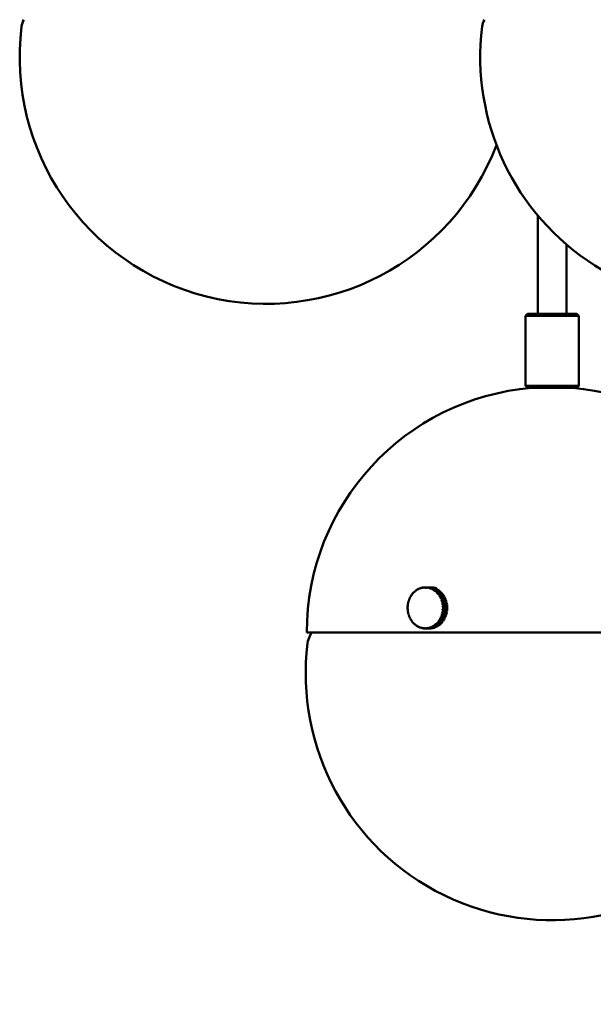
# Model space of a CAD drawing. Header units: millimetres. Extents: x 849 to 4035, y 828 to 3843.
# Tile 28 of 105: x 1979 to 2118, y 1456 to 1695. Entities that reach past the tile are written whole.
import ezdxf

# ---------------------------------------------------------------- set-up
doc = ezdxf.new("R2010")
doc.units = ezdxf.units.MM
doc.header["$LTSCALE"] = 15
doc.layers.add('Widoczne (ISO)', color=7, linetype='Continuous', lineweight=50)
doc.layers.add('Wymiar (ISO)', color=7, linetype='Continuous', lineweight=18)
doc.styles.add('Tekst notatki (ISO)', font='tahoma.ttf')
doc.dimstyles.new('Domyślne (ISO)', dxfattribs={"dimscale": 15, "dimtxt": 3, "dimasz": 3, "dimexe": 3.175, "dimexo": 0, "dimgap": 0.762, "dimtad": 1, "dimdec": 1, "dimlfac": 0.03937, "dimrnd": 1e-08, "dimzin": 0, "dimdsep": 46, "dimtxsty": 'Tekst notatki (ISO)', "dimblk": 'Filled-1', "dimcen": 0.09, "dimdle": 10, "dimse1": 1, "dimse2": 1, "dimclrd": 256, "dimclre": 256, "dimclrt": 256, "dimadec": 0, "dimazin": 0, "dimtfac": 0.666667, "dimtmove": 0, "dimatfit": 3, "dimfxl": 1, "dimtolj": 1, "dimlwd": 15, "dimlwe": 15, "dimarcsym": 0})

# ---------------------------------------------------------------- blocks, each defined once
blk = doc.blocks.new('Filled-1')
at = {"color": 0}
for p, q in [((0, 0), (-1, 0.25)), ((-1, 0.25), (-1, -0.25)), ((-1, 0), (0, 0)), ((-1, -0.25), (0, 0))]:
    blk.add_line(p, q, dxfattribs=at)
at = {"color": 0, "flags": 128}
blk.add_lwpolyline([(-1, -0.25), (0, 0), (-1, 0.25), (-1, -0.25)], dxfattribs=at)
at = {"color": 0}
blk.add_solid([(-1, -0.25), (0, 0), (-1, 0.25), (-1, -0.25)], dxfattribs=at)
blk = doc.blocks.new('*D8')
at = {"layer": 'Defpoints', "color": 0, "transparency": 16777216}
for p in [(1978.86, 1686.06), (2593.48, 1686.06), (2593.48, 903.19)]:
    blk.add_point(p, dxfattribs=at)
at = {"layer": 'Wymiar (ISO)', "lineweight": 15, "transparency": 16777216}
blk.add_line((2023.86, 903.19), (2548.48, 903.19), dxfattribs=at)
at = {"layer": 'Wymiar (ISO)', "lineweight": 15, "transparency": 16777216, "xscale": 45, "yscale": 45, "zscale": 45, "rotation": 180}
blk.add_blockref('Filled-1', (1978.86, 903.19), dxfattribs=at)
at = {"layer": 'Wymiar (ISO)', "lineweight": 15, "transparency": 16777216, "xscale": 45, "yscale": 45, "zscale": 45}
blk.add_blockref('Filled-1', (2593.48, 903.19), dxfattribs=at)
at = {"layer": 'Wymiar (ISO)', "lineweight": 18, "transparency": 16777216, "insert": (2193.95, 1037.52), "char_height": 45, "attachment_point": 1, "style": 'Tekst notatki (ISO)'}
blk.add_mtext('\\A1;24.8\\P63 mm', dxfattribs=at)

msp = doc.modelspace()

# ---------------------------------------------------------------- linework, layer by layer
at = {"layer": 'Widoczne (ISO)'}
for p, q in [((2104.98, 1647.54), (2104.98, 1623.6)), ((2111.98, 1640.47), (2111.98, 1623.6)), ((2102.48, 1623.6), (2101.98, 1623.1)), ((2114.98, 1623.1), (2101.98, 1623.1)), ((2101.98, 1623.1), (2101.98, 1606.1)), ((2102.48, 1623.6), (2114.48, 1623.6)), ((2114.48, 1623.6), (2114.98, 1623.1)), ((2114.98, 1623.1), (2114.98, 1606.1)), ((2101.98, 1606.1), (2114.98, 1606.1)), ((2102.48, 1605.6), (2101.98, 1606.1)), ((2114.48, 1605.6), (2102.48, 1605.6)), ((2114.48, 1605.6), (2114.98, 1606.1)), ((2074.08, 1554.96), (2074.13, 1554.96)), ((2074.29, 1555.27), (2074.35, 1555.27)), ((2074.52, 1555.57), (2074.58, 1555.57)), ((2074.77, 1555.83), (2074.84, 1555.83)), ((2075.03, 1556.08), (2075.1, 1556.08)), ((2075.31, 1556.3), (2075.39, 1556.3)), ((2075.61, 1556.5), (2075.68, 1556.5)), ((2075.92, 1556.66), (2075.99, 1556.66)), ((2076.23, 1556.8), (2076.31, 1556.8)), ((2076.56, 1556.91), (2076.64, 1556.91)), ((2076.89, 1556.99), (2076.97, 1556.99)), ((2077.23, 1557.04), (2077.31, 1557.04)), ((2077.57, 1557.06), (2078.57, 1557.06)), ((2078.66, 1557.06), (2077.66, 1557.06)), ((2077.91, 1557.05), (2078.91, 1557.05)), ((2079, 1557.04), (2078, 1557.04)), ((2078.25, 1557.01), (2079.25, 1557.01)), ((2079.33, 1556.99), (2078.33, 1556.99)), ((2078.57, 1557.06), (2078.57, 1557.06)), ((2078.58, 1556.93), (2079.58, 1556.93)), ((2078.59, 1556.84), (2078.61, 1556.84)), ((2079.67, 1556.91), (2078.67, 1556.91)), ((2078.89, 1556.74), (2078.94, 1556.74)), ((2078.91, 1557.05), (2078.91, 1557.04)), ((2078.91, 1556.83), (2079.91, 1556.83)), ((2079.99, 1556.8), (2078.99, 1556.8)), ((2079.12, 1557.06), (2079.11, 1557.06)), ((2079.2, 1556.61), (2079.26, 1556.61)), ((2079.23, 1556.7), (2080.23, 1556.7)), ((2079.25, 1557.01), (2079.25, 1556.99)), ((2080.31, 1556.66), (2079.31, 1556.66)), ((2079.5, 1556.45), (2079.57, 1556.45)), ((2079.54, 1556.54), (2080.54, 1556.54)), ((2079.58, 1556.93), (2079.58, 1556.91)), ((2080.62, 1556.49), (2079.62, 1556.49)), ((2079.78, 1556.26), (2079.88, 1556.26)), ((2079.84, 1556.35), (2080.84, 1556.35)), ((2079.91, 1556.83), (2079.9, 1556.8)), ((2080.91, 1556.29), (2079.91, 1556.29)), ((2080.06, 1556.05), (2080.17, 1556.05)), ((2080.12, 1556.13), (2081.12, 1556.13)), ((2081.19, 1556.07), (2080.19, 1556.07)), ((2080.23, 1556.7), (2080.22, 1556.66)), ((2080.32, 1555.82), (2080.44, 1555.82)), ((2080.39, 1555.89), (2081.39, 1555.89)), ((2081.46, 1555.83), (2080.46, 1555.83)), ((2080.54, 1556.54), (2080.52, 1556.49)), ((2080.56, 1555.56), (2081.58, 1555.56)), ((2080.64, 1555.63), (2081.64, 1555.63)), ((2081.7, 1555.56), (2080.7, 1555.56)), ((2080.79, 1555.28), (2081.81, 1555.28)), ((2080.84, 1556.35), (2080.81, 1556.29)), ((2080.88, 1555.34), (2081.88, 1555.34)), ((2081.93, 1555.27), (2080.93, 1555.27)), ((2081, 1554.98), (2082.02, 1554.98)), ((2081.12, 1556.13), (2081.08, 1556.07)), ((2081.09, 1555.04), (2082.09, 1555.04)), ((2082.14, 1554.95), (2081.14, 1554.95)), ((2081.39, 1555.89), (2081.34, 1555.83)), ((2081.64, 1555.63), (2081.58, 1555.56)), ((2081.58, 1555.56), (2081.58, 1555.56)), ((2081.88, 1555.34), (2081.81, 1555.28)), ((2081.81, 1555.28), (2081.82, 1555.27)), ((2082.09, 1555.04), (2082.02, 1554.98)), ((2082.02, 1554.98), (2082.03, 1554.95)), ((2073.33, 1552.8), (2073.36, 1552.8)), ((2073.39, 1553.19), (2073.42, 1553.19)), ((2073.48, 1553.56), (2073.51, 1553.56)), ((2073.59, 1553.93), (2073.63, 1553.93)), ((2073.73, 1554.29), (2073.77, 1554.29)), ((2073.9, 1554.64), (2073.94, 1554.64)), ((2081.19, 1554.66), (2082.21, 1554.66)), ((2081.28, 1554.71), (2082.28, 1554.71)), ((2082.32, 1554.63), (2081.32, 1554.63)), ((2081.35, 1554.33), (2082.37, 1554.33)), ((2081.45, 1554.37), (2082.45, 1554.37)), ((2082.49, 1554.28), (2081.49, 1554.28)), ((2081.49, 1553.98), (2082.51, 1553.98)), ((2081.59, 1554.02), (2082.59, 1554.02)), ((2081.61, 1553.62), (2082.63, 1553.62)), ((2082.63, 1553.92), (2081.63, 1553.92)), ((2081.7, 1553.25), (2082.73, 1553.25)), ((2081.71, 1553.65), (2082.71, 1553.65)), ((2082.74, 1553.55), (2081.74, 1553.55)), ((2081.77, 1552.87), (2082.79, 1552.87)), ((2081.81, 1553.27), (2082.81, 1553.27)), ((2082.83, 1553.17), (2081.83, 1553.17)), ((2081.88, 1552.89), (2082.88, 1552.89)), ((2082.89, 1552.79), (2081.89, 1552.79)), ((2082.28, 1554.71), (2082.21, 1554.66)), ((2082.21, 1554.66), (2082.22, 1554.63)), ((2082.45, 1554.37), (2082.37, 1554.33)), ((2082.37, 1554.33), (2082.39, 1554.28)), ((2082.59, 1554.02), (2082.51, 1553.98)), ((2082.51, 1553.98), (2082.53, 1553.92)), ((2082.71, 1553.65), (2082.63, 1553.62)), ((2082.63, 1553.62), (2082.65, 1553.55)), ((2082.81, 1553.27), (2082.73, 1553.25)), ((2082.73, 1553.25), (2082.74, 1553.17)), ((2082.88, 1552.89), (2082.79, 1552.87)), ((2082.79, 1552.87), (2082.8, 1552.79)), ((2073.28, 1552.02), (2073.31, 1552.02)), ((2073.29, 1552.41), (2073.32, 1552.41)), ((2073.32, 1551.72), (2073.29, 1551.72)), ((2073.36, 1551.33), (2073.32, 1551.33)), ((2073.42, 1550.95), (2073.39, 1550.95)), ((2073.51, 1550.57), (2073.47, 1550.57)), ((2073.63, 1550.2), (2073.59, 1550.2)), ((2082.63, 1550.49), (2081.61, 1550.49)), ((2081.62, 1550.19), (2082.62, 1550.19)), ((2082.72, 1550.86), (2081.7, 1550.86)), ((2082.71, 1550.46), (2081.71, 1550.46)), ((2081.74, 1550.56), (2082.74, 1550.56)), ((2082.79, 1551.24), (2081.77, 1551.24)), ((2081.81, 1552.49), (2082.84, 1552.49)), ((2082.83, 1551.62), (2081.81, 1551.62)), ((2082.81, 1550.84), (2081.81, 1550.84)), ((2082.85, 1552.01), (2081.83, 1552.01)), ((2081.83, 1550.94), (2082.83, 1550.94)), ((2082.88, 1551.22), (2081.88, 1551.22)), ((2081.89, 1551.32), (2082.89, 1551.32)), ((2081.92, 1552.5), (2082.92, 1552.5)), ((2082.92, 1551.61), (2081.92, 1551.61)), ((2082.93, 1552.4), (2081.93, 1552.4)), ((2081.93, 1551.71), (2082.93, 1551.71)), ((2081.94, 1552.11), (2082.94, 1552.11)), ((2082.94, 1552.01), (2081.94, 1552.01)), ((2082.53, 1550.19), (2082.51, 1550.13)), ((2082.65, 1550.56), (2082.63, 1550.49)), ((2082.63, 1550.49), (2082.71, 1550.46)), ((2082.74, 1550.94), (2082.72, 1550.86)), ((2082.72, 1550.86), (2082.81, 1550.84)), ((2082.8, 1551.32), (2082.79, 1551.24)), ((2082.79, 1551.24), (2082.88, 1551.22)), ((2082.84, 1551.71), (2082.83, 1551.62)), ((2082.83, 1551.62), (2082.92, 1551.61)), ((2082.92, 1552.5), (2082.84, 1552.49)), ((2082.84, 1552.49), (2082.84, 1552.4)), ((2082.85, 1552.11), (2082.85, 1552.01)), ((2082.85, 1552.01), (2082.94, 1552.01)), ((2073.77, 1549.84), (2073.73, 1549.84)), ((2073.94, 1549.5), (2073.89, 1549.5)), ((2074.13, 1549.17), (2074.08, 1549.17)), ((2074.34, 1548.86), (2074.28, 1548.86)), ((2074.57, 1548.57), (2074.51, 1548.57)), ((2074.83, 1548.3), (2074.76, 1548.3)), ((2075.1, 1548.05), (2075.02, 1548.05)), ((2075.38, 1547.83), (2075.3, 1547.83)), ((2079.87, 1547.85), (2079.77, 1547.85)), ((2080.83, 1547.77), (2079.83, 1547.77)), ((2079.9, 1547.82), (2080.9, 1547.82)), ((2080.16, 1548.06), (2080.05, 1548.06)), ((2081.11, 1547.98), (2080.11, 1547.98)), ((2080.18, 1548.04), (2081.18, 1548.04)), ((2080.43, 1548.3), (2080.31, 1548.3)), ((2081.38, 1548.22), (2080.38, 1548.22)), ((2080.45, 1548.29), (2081.45, 1548.29)), ((2080.7, 1548.56), (2080.56, 1548.56)), ((2081.64, 1548.49), (2080.64, 1548.49)), ((2080.7, 1548.56), (2081.7, 1548.56)), ((2081.8, 1548.84), (2080.78, 1548.84)), ((2080.8, 1547.82), (2080.83, 1547.77)), ((2081.87, 1548.77), (2080.87, 1548.77)), ((2080.92, 1548.85), (2081.92, 1548.85)), ((2082.01, 1549.14), (2080.99, 1549.14)), ((2082.08, 1549.08), (2081.08, 1549.08)), ((2081.08, 1548.04), (2081.11, 1547.98)), ((2081.13, 1549.16), (2082.13, 1549.16)), ((2082.2, 1549.45), (2081.18, 1549.45)), ((2082.27, 1549.4), (2081.27, 1549.4)), ((2081.32, 1549.49), (2082.32, 1549.49)), ((2081.33, 1548.29), (2081.38, 1548.22)), ((2082.37, 1549.79), (2081.35, 1549.79)), ((2082.44, 1549.74), (2081.44, 1549.74)), ((2081.48, 1549.83), (2082.48, 1549.83)), ((2082.51, 1550.13), (2081.49, 1550.13)), ((2081.57, 1548.56), (2081.64, 1548.49)), ((2081.57, 1548.56), (2081.57, 1548.56)), ((2082.59, 1550.1), (2081.59, 1550.1)), ((2081.81, 1548.85), (2081.8, 1548.84)), ((2081.8, 1548.84), (2081.87, 1548.77)), ((2082.03, 1549.16), (2082.01, 1549.14)), ((2082.01, 1549.14), (2082.08, 1549.08)), ((2082.22, 1549.49), (2082.2, 1549.45)), ((2082.2, 1549.45), (2082.27, 1549.4)), ((2082.39, 1549.83), (2082.37, 1549.79)), ((2082.37, 1549.79), (2082.44, 1549.74)), ((2082.51, 1550.13), (2082.59, 1550.1)), ((2048.73, 1546.06), (2133.73, 1546.06)), ((2049.93, 1546.06), (2049.47, 1545.19)), ((2075.67, 1547.63), (2075.6, 1547.63)), ((2075.98, 1547.46), (2075.91, 1547.46)), ((2076.3, 1547.32), (2076.22, 1547.32)), ((2076.63, 1547.21), (2076.55, 1547.21)), ((2076.96, 1547.13), (2076.88, 1547.13)), ((2077.3, 1547.08), (2077.22, 1547.08)), ((2077.65, 1547.06), (2077.56, 1547.06)), ((2077.65, 1547.06), (2078.65, 1547.06)), ((2078.9, 1547.07), (2077.9, 1547.07)), ((2077.99, 1547.08), (2078.99, 1547.08)), ((2079.24, 1547.11), (2078.24, 1547.11)), ((2078.32, 1547.13), (2079.32, 1547.13)), ((2079.57, 1547.19), (2078.57, 1547.19)), ((2078.6, 1547.28), (2078.58, 1547.28)), ((2078.66, 1547.21), (2079.66, 1547.21)), ((2078.93, 1547.38), (2078.88, 1547.38)), ((2079.9, 1547.29), (2078.9, 1547.29)), ((2078.9, 1547.08), (2078.9, 1547.07)), ((2078.98, 1547.32), (2079.98, 1547.32)), ((2079.25, 1547.51), (2079.19, 1547.51)), ((2080.22, 1547.42), (2079.22, 1547.42)), ((2079.24, 1547.13), (2079.24, 1547.11)), ((2079.3, 1547.46), (2080.3, 1547.46)), ((2079.57, 1547.67), (2079.49, 1547.67)), ((2080.53, 1547.58), (2079.53, 1547.58)), ((2079.57, 1547.21), (2079.57, 1547.19)), ((2079.61, 1547.63), (2080.61, 1547.63)), ((2079.89, 1547.32), (2079.9, 1547.29)), ((2080.21, 1547.46), (2080.22, 1547.42)), ((2080.51, 1547.63), (2080.53, 1547.58))]:
    msp.add_line(p, q, dxfattribs=at)
for centre, radius, start, end in [((1984.29, 1692.88), 5, 152.5057, 172.8759), ((2096.41, 1692.88), 5, 152.5057, 172.8759), ((2038.86, 1686.06), 60, 172.8759, 339.1229), ((2150.98, 1686.06), 60, 172.8759, 7.1241), ((2108.48, 1546.06), 59.75, 94.8002, 180), ((2108.48, 1546.06), 59.75, 44.6595, 85.1998), ((2108.48, 1536.06), 60, 172.8759, 315.0995), ((2053.91, 1542.88), 5, 152.5057, 172.8759)]:
    msp.add_arc(centre, radius, start, end, dxfattribs=at)
for centre, major_axis, ratio, start_param, end_param in [((2077.61, 1552.06), (0, 5), 0.866025, 0.951277, 1.009817), ((2080.21, 1552.02), (-6.13, 3.87), 0.294378, 0.373172, 0.388709), ((2077.57, 1552.06), (0, -4.92), 0.866025, 4.072703, 4.093037), ((2077.61, 1552.06), (0, 5), 0.866025, 0.872737, 0.931277), ((2080.26, 1552.1), (-6.13, 3.87), 0.294378, 0.373172, 0.388709), ((2080.2, 1552.02), (-5.82, 4.32), 0.32518, 0.3965, 0.412038), ((2077.57, 1552.06), (0, -4.92), 0.866025, 3.994163, 4.014497), ((2077.61, 1552.06), (0, 5), 0.866025, 0.794198, 0.852737), ((2080.26, 1552.1), (5.82, -4.32), 0.32518, 3.538093, 3.55363), ((2080.2, 1552.03), (-5.47, 4.75), 0.353978, 0.422632, 0.43817), ((2077.57, 1552.06), (0, -4.92), 0.866025, 3.915623, 3.935957), ((2077.61, 1552.06), (0, 5), 0.866025, 0.715658, 0.774197), ((2080.26, 1552.1), (5.47, -4.75), 0.353978, 3.564225, 3.579762), ((2077.57, 1552.06), (0, -4.92), 0.866025, 3.837083, 3.857418), ((2080.2, 1552.03), (-5.08, 5.17), 0.380593, 0.451536, 0.467074), ((2077.61, 1552.06), (0, 5), 0.866025, 0.637118, 0.695658), ((2080.27, 1552.09), (5.08, -5.17), 0.380593, 3.593129, 3.608666), ((2080.2, 1552.03), (-4.65, 5.56), 0.404861, 0.483149, 0.498686), ((2077.57, 1552.06), (0, -4.92), 0.866025, 3.758543, 3.778878), ((2077.61, 1552.06), (0, 5), 0.866025, 0.558578, 0.617118), ((2080.27, 1552.09), (4.65, -5.56), 0.404861, 3.624742, 3.640279), ((2080.2, 1552.04), (-4.18, 5.92), 0.426633, 0.517367, 0.532904), ((2077.57, 1552.06), (0, -4.92), 0.866025, 3.680003, 3.700338), ((2077.61, 1552.06), (0, 5), 0.866025, 0.480038, 0.538578), ((2080.27, 1552.09), (4.18, -5.92), 0.426633, 3.65896, 3.674497), ((2080.19, 1552.04), (-3.67, 6.25), 0.445775, 0.554042, 0.569579), ((2077.57, 1552.06), (0, -4.92), 0.866025, 3.601464, 3.621798), ((2080.27, 1552.08), (3.67, -6.25), 0.445775, 3.695635, 3.711172), ((2077.61, 1552.06), (0, 5), 0.866025, 0.401499, 0.460038), ((2080.19, 1552.04), (-3.12, 6.54), 0.462169, 0.59297, 0.608508), ((2077.57, 1552.06), (0, 4.92), 0.866025, 0.381331, 0.401666), ((2080.27, 1552.08), (3.12, -6.54), 0.462169, 3.734563, 3.7501), ((2077.61, 1552.06), (0, 5), 0.866025, 0.322959, 0.381498), ((2080.19, 1552.05), (-2.54, 6.79), 0.475713, 0.633894, 0.649431), ((2077.57, 1552.06), (0, 4.92), 0.866025, 0.302791, 0.323126), ((2080.27, 1552.08), (2.54, -6.79), 0.475713, 3.775487, 3.791024), ((2077.61, 1552.06), (0, 5), 0.866025, 0.244419, 0.302958), ((2080.19, 1552.05), (-1.93, 6.99), 0.486325, 0.676498, 0.692036), ((2077.57, 1552.06), (0, 4.92), 0.866025, 0.224252, 0.244586), ((2080.27, 1552.07), (1.93, -6.99), 0.486325, 3.818091, 3.833628), ((2077.61, 1552.06), (0, 5), 0.866025, 0.165879, 0.224419), ((2080.19, 1552.05), (-1.29, 7.13), 0.493938, 0.720415, 0.735952), ((2077.57, 1552.06), (0, 4.92), 0.866025, 0.145712, 0.166046), ((2080.28, 1552.07), (1.29, -7.13), 0.493938, 3.862007, 3.877545), ((2077.61, 1552.06), (0, 5), 0.866025, 0.087339, 0.145879), ((2080.19, 1552.06), (-0.65, 7.22), 0.498505, 0.765231, 0.780768), ((2077.57, 1552.06), (0, 4.92), 0.866025, 0.067172, 0.087506), ((2080.28, 1552.07), (0.65, -7.22), 0.498505, 3.906823, 3.922361), ((2077.61, 1552.06), (0, 5), 0.866025, 0.0088, 0.067339), ((2080.19, 1552.06), (0.01, 7.25), 0.5, 0.810502, 0.826039), ((2077.57, 1552.06), (0, 4.92), 0.866025, 6.271817, 6.292152), ((2080.28, 1552.06), (-0.01, -7.25), 0.5, 3.952094, 3.967632), ((2077.61, 1552.06), (0, 5), 0.866025, 6.213445, 6.271984), ((2080.19, 1552.07), (0.67, 7.22), 0.498411, 0.855766, 0.871303), ((2077.57, 1552.06), (0, 4.92), 0.866025, 6.193278, 6.213612), ((2080.28, 1552.06), (-0.67, -7.22), 0.498411, 3.997358, 4.012895), ((2077.61, 1552.06), (0, 5), 0.866025, 6.134905, 6.193445), ((2080.19, 1552.07), (1.31, 7.13), 0.49375, 0.900561, 0.916098), ((2077.57, 1552.06), (0, 4.92), 0.866025, 6.114738, 6.135072), ((2080.28, 1552.05), (-1.31, -7.13), 0.49375, 4.042153, 4.057691), ((2077.61, 1552.06), (0, 5), 0.866025, 6.056365, 6.114905), ((2080.19, 1552.07), (1.95, 6.98), 0.486044, 0.944443, 0.95998), ((2077.57, 1552.06), (0, 4.92), 0.866025, 6.036198, 6.056532), ((2080.27, 1552.05), (-1.95, -6.98), 0.486044, 4.086035, 4.101573), ((2078.61, 1552.06), (0, 5), 0.866025, 6.213445, 6.271984), ((2077.61, 1552.06), (0, 5), 0.866025, 5.977826, 6.036365), ((2080.19, 1552.08), (2.56, 6.78), 0.475342, 0.987001, 1.002538), ((2077.57, 1552.06), (0, 4.92), 0.866025, 5.957658, 5.977993), ((2079.11, 1552.06), (0, 5), 0.866025, 5.993498, 6.340952), ((2080.27, 1552.05), (-2.56, -6.78), 0.475342, 4.128593, 4.144131), ((2077.61, 1552.06), (0, 5), 0.866025, 5.899286, 5.957825), ((2078.61, 1552.06), (0, 5), 0.866025, 6.134905, 6.193445), ((2080.19, 1552.08), (3.14, 6.54), 0.46171, 1.027868, 1.043405), ((2077.57, 1552.06), (0, 4.92), 0.866025, 5.879118, 5.899453), ((2080.27, 1552.04), (-3.14, -6.54), 0.46171, 4.169461, 4.184998), ((2077.61, 1552.06), (0, -5), 0.866025, 2.679153, 2.737693), ((2078.61, 1552.06), (0, 5), 0.866025, 6.056365, 6.114905), ((2080.19, 1552.08), (3.68, 6.24), 0.44523, 1.066731, 1.082268), ((2077.57, 1552.06), (0, 4.92), 0.866025, 5.800579, 5.820913), ((2080.27, 1552.04), (-3.68, -6.24), 0.44523, 4.208324, 4.223861), ((2077.61, 1552.06), (0, -5), 0.866025, 2.600613, 2.659153), ((2078.61, 1552.06), (0, 5), 0.866025, 5.977826, 6.036365), ((2080.2, 1552.09), (4.2, 5.91), 0.426006, 1.103333, 1.118871), ((2077.57, 1552.06), (0, 4.92), 0.866025, 5.722039, 5.742373), ((2080.27, 1552.04), (-4.2, -5.91), 0.426006, 4.244926, 4.260463), ((2077.61, 1552.06), (0, -5), 0.866025, 2.522074, 2.580613), ((2078.61, 1552.06), (0, 5), 0.866025, 5.899286, 5.957825), ((2080.2, 1552.09), (4.67, 5.55), 0.404155, 1.137474, 1.153011), ((2077.57, 1552.06), (0, 4.92), 0.866025, 5.643499, 5.663833), ((2080.27, 1552.03), (-4.67, -5.55), 0.404155, 4.279067, 4.294604), ((2077.61, 1552.06), (0, -5), 0.866025, 2.443534, 2.502073), ((2078.61, 1552.06), (0, -5), 0.866025, 2.679153, 2.737693), ((2080.2, 1552.09), (5.1, 5.16), 0.379813, 1.169005, 1.184542), ((2077.57, 1552.06), (0, 4.92), 0.866025, 5.564959, 5.585294), ((2080.27, 1552.03), (-5.1, -5.16), 0.379813, 4.310598, 4.326135), ((2077.61, 1552.06), (0, -5), 0.866025, 2.364994, 2.423533), ((2080.2, 1552.1), (5.49, 4.74), 0.353129, 1.197825, 1.213362), ((2077.57, 1552.06), (0, 4.92), 0.866025, 5.486419, 5.506754), ((2080.26, 1552.03), (-5.49, -4.74), 0.353129, 4.339418, 4.354955), ((2078.61, 1552.06), (0, -5), 0.866025, 2.600613, 2.659153), ((2077.61, 1552.06), (0, -5), 0.866025, 2.286454, 2.344994), ((2080.2, 1552.1), (5.83, 4.3), 0.324267, 1.223872, 1.239409), ((2077.57, 1552.06), (0, 4.92), 0.866025, 5.407879, 5.428214), ((2080.26, 1552.02), (-5.83, -4.3), 0.324267, 4.365464, 4.381002), ((2078.61, 1552.06), (0, -5), 0.866025, 2.522074, 2.580613), ((2077.61, 1552.06), (0, -5), 0.866025, 2.207914, 2.266454), ((2080.21, 1552.1), (6.14, 3.85), 0.293407, 1.247114, 1.262652), ((2077.57, 1552.06), (0, 4.92), 0.866025, 5.32934, 5.349674), ((2080.26, 1552.02), (-6.14, -3.85), 0.293407, 4.388707, 4.404244), ((2077.61, 1552.06), (0, -5), 0.866025, 2.129375, 2.187914), ((2078.61, 1552.06), (0, -5), 0.866025, 2.443534, 2.502073), ((2078.61, 1552.06), (0, -5), 0.866025, 2.364994, 2.423533), ((2078.61, 1552.06), (0, -5), 0.866025, 2.286454, 2.344994), ((2078.61, 1552.06), (0, -5), 0.866025, 2.207914, 2.266454), ((2078.61, 1552.06), (0, -5), 0.866025, 2.129375, 2.187914), ((2077.61, 1552.06), (0, 5), 0.866025, 1.422516, 1.481056), ((2080.23, 1552.01), (-7.18, 0.99), 0.07881, 0.291639, 0.307177), ((2077.61, 1552.06), (0, 5), 0.866025, 1.343976, 1.402516), ((2080.24, 1552.11), (-7.18, 0.99), 0.07881, 0.291639, 0.307177), ((2077.57, 1552.06), (0, -4.92), 0.866025, 4.543941, 4.564276), ((2080.22, 1552.01), (-7.1, 1.48), 0.117306, 0.29838, 0.313917), ((2077.61, 1552.06), (0, 5), 0.866025, 1.265437, 1.323976), ((2080.24, 1552.11), (-7.1, 1.48), 0.117306, 0.29838, 0.313917), ((2077.57, 1552.06), (0, -4.92), 0.866025, 4.465402, 4.485736), ((2080.22, 1552.01), (-6.98, 1.97), 0.155079, 0.307827, 0.323364), ((2077.61, 1552.06), (0, 5), 0.866025, 1.186897, 1.245436), ((2080.25, 1552.11), (-6.98, 1.97), 0.155079, 0.307827, 0.323364), ((2077.57, 1552.06), (0, -4.92), 0.866025, 4.386862, 4.407196), ((2080.22, 1552.02), (-6.82, 2.46), 0.191896, 0.320005, 0.335542), ((2077.57, 1552.06), (0, -4.92), 0.866025, 4.308322, 4.328656), ((2077.61, 1552.06), (0, 5), 0.866025, 1.108357, 1.166896), ((2080.25, 1552.11), (-6.82, 2.46), 0.191896, 0.320005, 0.335542), ((2080.21, 1552.02), (-6.63, 2.93), 0.22753, 0.334939, 0.350476), ((2077.57, 1552.06), (0, -4.92), 0.866025, 4.229782, 4.250117), ((2077.61, 1552.06), (0, 5), 0.866025, 1.029817, 1.088357), ((2080.25, 1552.11), (-6.63, 2.93), 0.22753, 0.334939, 0.350476), ((2080.21, 1552.02), (-6.4, 3.41), 0.261761, 0.352654, 0.368192), ((2077.57, 1552.06), (0, -4.92), 0.866025, 4.151242, 4.171577), ((2080.26, 1552.1), (-6.4, 3.41), 0.261761, 0.352654, 0.368192), ((2080.21, 1552.1), (6.41, 3.39), 0.260737, 1.267546, 1.283083), ((2077.57, 1552.06), (0, 4.92), 0.866025, 5.2508, 5.271134), ((2080.26, 1552.02), (-6.41, -3.39), 0.260737, 4.409139, 4.424676), ((2077.61, 1552.06), (0, -5), 0.866025, 2.050835, 2.109374), ((2080.21, 1552.11), (6.64, 2.92), 0.22646, 1.285176, 1.300714), ((2077.57, 1552.06), (0, 4.92), 0.866025, 5.17226, 5.192594), ((2080.25, 1552.02), (-6.64, -2.92), 0.22646, 4.426769, 4.442306), ((2077.61, 1552.06), (0, -5), 0.866025, 1.972295, 2.030834), ((2080.22, 1552.11), (6.83, 2.44), 0.190787, 1.300026, 1.315563), ((2077.57, 1552.06), (0, 4.92), 0.866025, 5.09372, 5.114055), ((2080.25, 1552.02), (-6.83, -2.44), 0.190787, 4.441618, 4.457155), ((2080.22, 1552.11), (6.98, 1.96), 0.153937, 1.312119, 1.327656), ((2077.57, 1552.06), (0, 4.92), 0.866025, 5.01518, 5.035515), ((2077.61, 1552.06), (0, -5), 0.866025, 1.893755, 1.952295), ((2080.25, 1552.01), (-6.98, -1.96), 0.153937, 4.453712, 4.469249), ((2080.22, 1552.11), (7.1, 1.47), 0.116139, 1.321483, 1.33702), ((2077.57, 1552.06), (0, 4.92), 0.866025, 4.936641, 4.956975), ((2080.24, 1552.01), (-7.1, -1.47), 0.116139, 4.463076, 4.478613), ((2077.61, 1552.06), (0, -5), 0.866025, 1.815215, 1.873755), ((2080.23, 1552.11), (7.18, 0.98), 0.077624, 1.328141, 1.343679), ((2077.57, 1552.06), (0, 4.92), 0.866025, 4.858101, 4.878435), ((2080.24, 1552.01), (-7.18, -0.98), 0.077624, 4.469734, 4.485271), ((2077.61, 1552.06), (0, -5), 0.866025, 1.736675, 1.795215), ((2077.61, 1552.06), (0, -5), 0.866025, 1.658136, 1.716675), ((2078.61, 1552.06), (0, -5), 0.866025, 2.050835, 2.109374), ((2078.61, 1552.06), (0, -5), 0.866025, 1.972295, 2.030834), ((2078.61, 1552.06), (0, -5), 0.866025, 1.893755, 1.952295), ((2078.61, 1552.06), (0, -5), 0.866025, 1.815215, 1.873755), ((2078.61, 1552.06), (0, -5), 0.866025, 1.736675, 1.795215), ((2078.61, 1552.06), (0, -5), 0.866025, 1.658136, 1.716675), ((2077.61, 1552.06), (0, 5), 0.866025, 1.501056, 1.559596), ((2080.23, 1552.11), (-7.25, 0.01), 0.0006, 0.28621, 0.301747), ((2080.23, 1552.01), (-7.25, 0.01), 0.0006, 0.28621, 0.301747), ((2077.61, 1552.06), (0, 5), 0.866025, 1.579596, 1.638135), ((2080.23, 1552.01), (-7.23, 0.5), 0.039828, 0.287587, 0.303124), ((2080.23, 1552.11), (-7.23, -0.49), 0.038631, 5.980143, 5.99568), ((2080.24, 1552.01), (-7.23, -0.49), 0.038631, 5.980143, 5.99568), ((2077.61, 1552.06), (0, 5), 0.866025, 1.658136, 1.716675), ((2080.24, 1552.11), (-7.23, 0.5), 0.039828, 0.287587, 0.303124), ((2077.57, 1552.06), (0, -4.92), 0.866025, 4.701021, 4.721356), ((2077.57, 1552.06), (0, -4.92), 0.866025, 4.622481, 4.642816), ((2077.57, 1552.06), (0, -4.92), 0.866025, 4.779561, 4.799895), ((2080.23, 1552.11), (-7.18, -0.98), 0.077624, 5.976172, 5.99171), ((2080.24, 1552.01), (-7.18, -0.98), 0.077624, 5.976172, 5.99171), ((2077.61, 1552.06), (0, 5), 0.866025, 1.736675, 1.795215), ((2077.57, 1552.06), (0, -4.92), 0.866025, 4.858101, 4.878435), ((2080.22, 1552.11), (-7.1, -1.47), 0.116139, 5.969514, 5.985051), ((2080.24, 1552.01), (-7.1, -1.47), 0.116139, 5.969514, 5.985051), ((2077.61, 1552.06), (0, 5), 0.866025, 1.815215, 1.873755), ((2077.57, 1552.06), (0, -4.92), 0.866025, 4.936641, 4.956975), ((2080.22, 1552.11), (-6.98, -1.96), 0.153937, 5.96015, 5.975687), ((2077.57, 1552.06), (0, -4.92), 0.866025, 5.01518, 5.035515), ((2080.25, 1552.01), (-6.98, -1.96), 0.153937, 5.96015, 5.975687), ((2077.61, 1552.06), (0, 5), 0.866025, 1.893755, 1.952295), ((2080.22, 1552.11), (-6.83, -2.44), 0.190787, 5.948057, 5.963594), ((2077.57, 1552.06), (0, -4.92), 0.866025, 5.09372, 5.114055), ((2077.57, 1552.06), (0, 4.92), 0.866025, 4.308322, 4.328656), ((2080.25, 1552.11), (6.82, -2.46), 0.191896, 4.968036, 4.983573), ((2077.57, 1552.06), (0, 4.92), 0.866025, 4.386862, 4.407196), ((2080.22, 1552.01), (-6.98, 1.97), 0.155079, 1.814265, 1.829803), ((2077.61, 1552.06), (0, -5), 0.866025, 1.186897, 1.245436), ((2080.25, 1552.11), (6.98, -1.97), 0.155079, 4.955858, 4.971395), ((2077.57, 1552.06), (0, 4.92), 0.866025, 4.465402, 4.485736), ((2080.22, 1552.01), (-7.1, 1.48), 0.117306, 1.804818, 1.820356), ((2080.24, 1552.11), (7.1, -1.48), 0.117306, 4.946411, 4.961948), ((2077.61, 1552.06), (0, -5), 0.866025, 1.265437, 1.323976), ((2077.57, 1552.06), (0, 4.92), 0.866025, 4.543941, 4.564276), ((2080.23, 1552.01), (-7.18, 0.99), 0.07881, 1.798078, 1.813615), ((2080.24, 1552.11), (7.18, -0.99), 0.07881, 4.93967, 4.955208), ((2080.23, 1552.11), (7.23, 0.49), 0.038631, 1.332112, 1.347649), ((2077.57, 1552.06), (0, 4.92), 0.866025, 4.779561, 4.799895), ((2077.57, 1552.06), (0, 4.92), 0.866025, 4.622481, 4.642816), ((2080.23, 1552.01), (-7.23, 0.5), 0.039828, 1.794025, 1.809562), ((2080.24, 1552.01), (-7.23, -0.49), 0.038631, 4.473705, 4.489242), ((2080.24, 1552.11), (7.23, -0.5), 0.039828, 4.935618, 4.951155), ((2077.57, 1552.06), (0, 4.92), 0.866025, 4.701021, 4.721356), ((2080.23, 1552.11), (7.25, -0.01), 0.0006, 4.934241, 4.949778), ((2080.23, 1552.01), (-7.25, 0.01), 0.0006, 1.792648, 1.808186), ((2077.61, 1552.06), (0, -5), 0.866025, 1.343976, 1.402516), ((2077.61, 1552.06), (0, -5), 0.866025, 1.422516, 1.481056), ((2077.61, 1552.06), (0, -5), 0.866025, 1.579596, 1.638135), ((2077.61, 1552.06), (0, -5), 0.866025, 1.501056, 1.559596), ((2078.61, 1552.06), (0, -5), 0.866025, 1.186897, 1.245436), ((2078.61, 1552.06), (0, -5), 0.866025, 1.265437, 1.323976), ((2078.61, 1552.06), (0, -5), 0.866025, 1.343976, 1.402516), ((2078.61, 1552.06), (0, -5), 0.866025, 1.422516, 1.481056), ((2078.61, 1552.06), (0, -5), 0.866025, 1.579596, 1.638135), ((2078.61, 1552.06), (0, -5), 0.866025, 1.501056, 1.559596), ((2080.25, 1552.02), (-6.83, -2.44), 0.190787, 5.948057, 5.963594), ((2077.61, 1552.06), (0, 5), 0.866025, 1.972295, 2.030834), ((2080.21, 1552.11), (-6.64, -2.92), 0.22646, 5.933207, 5.948744), ((2077.57, 1552.06), (0, -4.92), 0.866025, 5.17226, 5.192594), ((2080.25, 1552.02), (-6.64, -2.92), 0.22646, 5.933207, 5.948744), ((2077.61, 1552.06), (0, 5), 0.866025, 2.050835, 2.109374), ((2080.21, 1552.1), (-6.41, -3.39), 0.260737, 5.915577, 5.931114), ((2077.57, 1552.06), (0, -4.92), 0.866025, 5.2508, 5.271134), ((2080.26, 1552.02), (-6.41, -3.39), 0.260737, 5.915577, 5.931114), ((2077.61, 1552.06), (0, 5), 0.866025, 2.129375, 2.187914), ((2080.21, 1552.1), (-6.14, -3.85), 0.293407, 5.895145, 5.910683), ((2077.57, 1552.06), (0, -4.92), 0.866025, 5.32934, 5.349674), ((2080.26, 1552.02), (-6.14, -3.85), 0.293407, 5.895145, 5.910683), ((2077.61, 1552.06), (0, 5), 0.866025, 2.207914, 2.266454), ((2080.2, 1552.1), (5.83, 4.3), 0.324267, 2.73031, 2.745847), ((2077.57, 1552.06), (0, -4.92), 0.866025, 5.407879, 5.428214), ((2080.26, 1552.02), (-5.83, -4.3), 0.324267, 5.871903, 5.88744), ((2077.61, 1552.06), (0, 5), 0.866025, 2.286454, 2.344994), ((2080.2, 1552.1), (5.49, 4.74), 0.353129, 2.704263, 2.719801), ((2077.57, 1552.06), (0, -4.92), 0.866025, 5.486419, 5.506754), ((2080.26, 1552.03), (-5.49, -4.74), 0.353129, 5.845856, 5.861393), ((2077.61, 1552.06), (0, 5), 0.866025, 2.364994, 2.423533), ((2080.2, 1552.09), (5.1, 5.16), 0.379813, 2.675443, 2.690981), ((2077.57, 1552.06), (0, -4.92), 0.866025, 5.564959, 5.585294), ((2080.27, 1552.03), (-5.1, -5.16), 0.379813, 5.817036, 5.832573), ((2077.61, 1552.06), (0, 5), 0.866025, 2.443534, 2.502073), ((2080.2, 1552.09), (4.67, 5.55), 0.404155, 2.643912, 2.65945), ((2077.57, 1552.06), (0, -4.92), 0.866025, 5.643499, 5.663833), ((2080.27, 1552.03), (-4.67, -5.55), 0.404155, 5.785505, 5.801042), ((2077.61, 1552.06), (0, 5), 0.866025, 2.522074, 2.580613), ((2077.57, 1552.06), (0, -4.92), 0.866025, 5.722039, 5.742373), ((2080.2, 1552.09), (4.2, 5.91), 0.426006, 2.609772, 2.625309), ((2080.27, 1552.04), (-4.2, -5.91), 0.426006, 5.751364, 5.766902), ((2077.61, 1552.06), (0, 5), 0.866025, 2.600613, 2.659153), ((2077.61, 1552.06), (0, -5), 0.866025, 0.480038, 0.538578), ((2077.57, 1552.06), (0, 4.92), 0.866025, 3.680003, 3.700338), ((2080.2, 1552.04), (-4.18, 5.92), 0.426633, 2.023806, 2.039343), ((2080.27, 1552.09), (4.18, -5.92), 0.426633, 5.165398, 5.180935), ((2077.61, 1552.06), (0, -5), 0.866025, 0.558578, 0.617118), ((2077.57, 1552.06), (0, 4.92), 0.866025, 3.758543, 3.778878), ((2080.2, 1552.03), (-4.65, 5.56), 0.404861, 1.989587, 2.005124), ((2080.27, 1552.09), (4.65, -5.56), 0.404861, 5.13118, 5.146717), ((2077.61, 1552.06), (0, -5), 0.866025, 0.637118, 0.695658), ((2077.57, 1552.06), (0, 4.92), 0.866025, 3.837083, 3.857418), ((2080.2, 1552.03), (-5.08, 5.17), 0.380593, 1.957975, 1.973512), ((2080.27, 1552.09), (5.08, -5.17), 0.380593, 5.099567, 5.115104), ((2077.61, 1552.06), (0, -5), 0.866025, 0.715658, 0.774197), ((2077.57, 1552.06), (0, 4.92), 0.866025, 3.915623, 3.935957), ((2080.2, 1552.03), (-5.47, 4.75), 0.353978, 1.929071, 1.944608), ((2080.26, 1552.1), (5.47, -4.75), 0.353978, 5.070663, 5.086201), ((2078.61, 1552.06), (0, -5), 0.866025, 0.480038, 0.538578), ((2077.61, 1552.06), (0, -5), 0.866025, 0.794198, 0.852737), ((2077.57, 1552.06), (0, 4.92), 0.866025, 3.994163, 4.014497), ((2080.2, 1552.02), (-5.82, 4.32), 0.32518, 1.902939, 1.918476), ((2080.26, 1552.1), (5.82, -4.32), 0.32518, 5.044531, 5.060069), ((2078.61, 1552.06), (0, -5), 0.866025, 0.558578, 0.617118), ((2077.61, 1552.06), (0, -5), 0.866025, 0.872737, 0.931277), ((2077.57, 1552.06), (0, 4.92), 0.866025, 4.072703, 4.093037), ((2080.21, 1552.02), (-6.13, 3.87), 0.294378, 1.87961, 1.895147), ((2080.26, 1552.1), (6.13, -3.87), 0.294378, 5.021203, 5.03674), ((2077.61, 1552.06), (0, -5), 0.866025, 0.951277, 1.009817), ((2077.57, 1552.06), (0, 4.92), 0.866025, 4.151242, 4.171577), ((2080.21, 1552.02), (-6.4, 3.41), 0.261761, 1.859093, 1.87463), ((2078.61, 1552.06), (0, -5), 0.866025, 0.637118, 0.695658), ((2080.26, 1552.1), (6.4, -3.41), 0.261761, 5.000685, 5.016222), ((2077.61, 1552.06), (0, -5), 0.866025, 1.029817, 1.088357), ((2077.57, 1552.06), (0, 4.92), 0.866025, 4.229782, 4.250117), ((2080.21, 1552.02), (-6.63, 2.93), 0.22753, 1.841377, 1.856914), ((2080.25, 1552.11), (6.63, -2.93), 0.22753, 4.982969, 4.998507), ((2078.61, 1552.06), (0, -5), 0.866025, 0.715658, 0.774197), ((2077.61, 1552.06), (0, -5), 0.866025, 1.108357, 1.166896), ((2080.22, 1552.02), (-6.82, 2.46), 0.191896, 1.826443, 1.84198), ((2078.61, 1552.06), (0, -5), 0.866025, 0.794198, 0.852737), ((2078.61, 1552.06), (0, -5), 0.866025, 0.872737, 0.931277), ((2078.61, 1552.06), (0, -5), 0.866025, 0.951277, 1.009817), ((2078.61, 1552.06), (0, -5), 0.866025, 1.029817, 1.088357), ((2078.61, 1552.06), (0, -5), 0.866025, 1.108357, 1.166896), ((2077.57, 1552.06), (0, -4.92), 0.866025, 5.800579, 5.820913), ((2080.19, 1552.08), (3.68, 6.24), 0.44523, 2.573169, 2.588707), ((2080.27, 1552.04), (-3.68, -6.24), 0.44523, 5.714762, 5.730299), ((2077.61, 1552.06), (0, 5), 0.866025, 2.679153, 2.737693), ((2077.57, 1552.06), (0, -4.92), 0.866025, 5.879118, 5.899453), ((2080.19, 1552.08), (3.14, 6.54), 0.46171, 2.534306, 2.549844), ((2080.27, 1552.04), (-3.14, -6.54), 0.46171, 5.675899, 5.691436), ((2077.61, 1552.06), (0, -5), 0.866025, 5.899286, 5.957825), ((2077.57, 1552.06), (0, -4.92), 0.866025, 5.957658, 5.977993), ((2080.19, 1552.08), (2.56, 6.78), 0.475342, 2.493439, 2.508976), ((2080.27, 1552.05), (-2.56, -6.78), 0.475342, 5.635032, 5.650569), ((2077.61, 1552.06), (0, -5), 0.866025, 5.977826, 6.036365), ((2077.57, 1552.06), (0, -4.92), 0.866025, 6.036198, 6.056532), ((2080.19, 1552.07), (1.95, 6.98), 0.486044, 2.450881, 2.466418), ((2080.27, 1552.05), (-1.95, -6.98), 0.486044, 5.592474, 5.608011), ((2077.61, 1552.06), (0, -5), 0.866025, 6.056365, 6.114905), ((2077.57, 1552.06), (0, -4.92), 0.866025, 6.114738, 6.135072), ((2080.19, 1552.07), (1.31, 7.13), 0.49375, 2.406999, 2.422536), ((2080.28, 1552.05), (-1.31, -7.13), 0.49375, 5.548592, 5.564129), ((2077.61, 1552.06), (0, -5), 0.866025, 6.134905, 6.193445), ((2077.57, 1552.06), (0, -4.92), 0.866025, 6.193278, 6.213612), ((2080.19, 1552.07), (0.67, 7.22), 0.498411, 2.362204, 2.377741), ((2080.28, 1552.06), (-0.67, -7.22), 0.498411, 5.503797, 5.519334), ((2077.61, 1552.06), (0, -5), 0.866025, 6.213445, 6.271984), ((2077.57, 1552.06), (0, -4.92), 0.866025, 6.271817, 6.292152), ((2080.19, 1552.06), (0.01, 7.25), 0.5, 2.31694, 2.332477), ((2080.28, 1552.06), (-0.01, -7.25), 0.5, 5.458533, 5.47407), ((2077.61, 1552.06), (0, -5), 0.866025, 0.0088, 0.067339), ((2077.57, 1552.06), (0, -4.92), 0.866025, 0.067172, 0.087506), ((2080.19, 1552.06), (-0.65, 7.22), 0.498505, 2.271669, 2.287206), ((2080.28, 1552.07), (0.65, -7.22), 0.498505, 5.413262, 5.428799), ((2077.61, 1552.06), (0, -5), 0.866025, 0.087339, 0.145879), ((2077.57, 1552.06), (0, -4.92), 0.866025, 0.145712, 0.166046), ((2080.19, 1552.05), (-1.29, 7.13), 0.493938, 2.226853, 2.24239), ((2080.28, 1552.07), (1.29, -7.13), 0.493938, 5.368446, 5.383983), ((2077.61, 1552.06), (0, -5), 0.866025, 0.165879, 0.224419), ((2077.57, 1552.06), (0, -4.92), 0.866025, 0.224252, 0.244586), ((2080.19, 1552.05), (-1.93, 6.99), 0.486325, 2.182937, 2.198474), ((2080.27, 1552.07), (1.93, -6.99), 0.486325, 5.324529, 5.340067), ((2078.61, 1552.06), (0, -5), 0.866025, 0.0088, 0.067339), ((2077.61, 1552.06), (0, -5), 0.866025, 0.244419, 0.302958), ((2077.57, 1552.06), (0, -4.92), 0.866025, 0.302791, 0.323126), ((2080.19, 1552.05), (-2.54, 6.79), 0.475713, 2.140333, 2.15587), ((2080.27, 1552.08), (2.54, -6.79), 0.475713, 5.281925, 5.297462), ((2077.61, 1552.06), (0, -5), 0.866025, 0.322959, 0.381498), ((2078.61, 1552.06), (0, -5), 0.866025, 0.087339, 0.145879), ((2077.57, 1552.06), (0, -4.92), 0.866025, 0.381331, 0.401666), ((2080.19, 1552.04), (-3.12, 6.54), 0.462169, 2.099409, 2.114946), ((2080.27, 1552.08), (3.12, -6.54), 0.462169, 5.241001, 5.256539), ((2077.61, 1552.06), (0, -5), 0.866025, 0.401499, 0.460038), ((2078.61, 1552.06), (0, -5), 0.866025, 0.165879, 0.224419), ((2077.57, 1552.06), (0, 4.92), 0.866025, 3.601464, 3.621798), ((2080.19, 1552.04), (-3.67, 6.25), 0.445775, 2.06048, 2.076017), ((2080.27, 1552.08), (3.67, -6.25), 0.445775, 5.202073, 5.21761), ((2078.61, 1552.06), (0, -5), 0.866025, 0.244419, 0.302958), ((2078.61, 1552.06), (0, -5), 0.866025, 0.322959, 0.381498), ((2078.61, 1552.06), (0, -5), 0.866025, 0.401499, 0.460038)]:
    msp.add_ellipse(centre, major_axis=major_axis, ratio=ratio, start_param=start_param, end_param=end_param, dxfattribs=at)

# ---------------------------------------------------------------- dimensions: what is measured, and where the dimension line sits
at = {"layer": 'Wymiar (ISO)', "lineweight": 18}
dim = msp.add_linear_dim(base=(2593.48, 903.19), p1=(1978.86, 1686.06), p2=(2593.48, 1686.06), angle=180, text='<>\\P63 mm', dimstyle='Domyślne (ISO)', override={"dimgap": 0.762, "dimdec": 1, "dimlfac": 0.04035, "dimpost": '\\X', "dimse1": 1, "dimse2": 1, "dimtol": 0, "dimlim": 0, "dimtp": 0, "dimtm": 0, "dimtdec": 2, "dimtofl": 0, "dimatfit": 1, "dimtvp": -0.25}, dxfattribs=at)
dim.commit()
dim.dimension.update_dxf_attribs({"geometry": '*D8', "text_midpoint": (2286.17, 903.19), "dimtype": 160})

doc.saveas('drawing.dxf')
